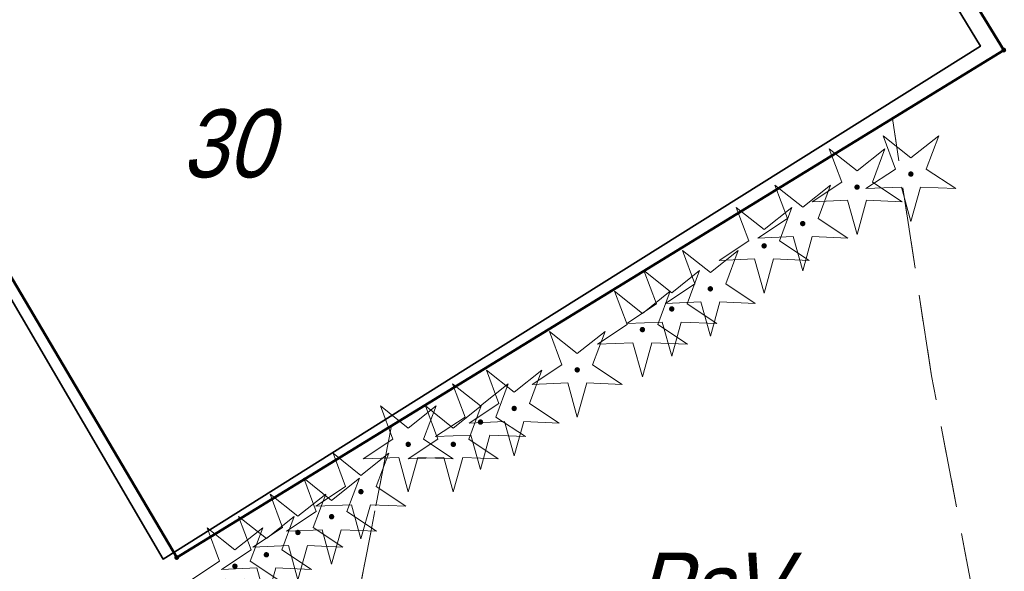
# Model space of a CAD drawing. Extents: x 7463256 to 7464485, y 5957341 to 5958260.
# Tile 167 of 256: x 7463908 to 7463927, y 5957727 to 5957737. Entities that reach past the tile are written whole.
import ezdxf

# ---------------------------------------------------------------- set-up
doc = ezdxf.new("R2010")
doc.units = 0
doc.header["$MEASUREMENT"] = 0
for name, pattern in [('1.5_0.5', [2, 1.5, -0.5]), ('218-500', [1, 0.5, -0.5]), ('l219_500', [0])]:
    doc.linetypes.add(name, pattern=pattern)
doc.layers.get('0').update_dxf_attribs({"color": 2, "linetype": 'CONTINUOUS', "lineweight": 5})
for name, color, linetype in [('203-Punkt załamania granicy działki nie stabilizowany', 7, 'CONTINUOUS'), ('210-Oznaczenie użytku', 7, 'CONTINUOUS'), ('211-Nr działki', 7, 'CONTINUOUS'), ('217-Granica konturu klasyfikcyjnego', 7, 'CONTINUOUS'), ('218-Granica użytku', 7, 'CONTINUOUS'), ('219-Linia granicy', 7, 'CONTINUOUS'), ('drzewo iglaste (punkt)', 7, 'CONTINUOUS'), ('ogrodzenie trwałe (linia)', 7, 'CONTINUOUS')]:
    doc.layers.add(name, color=color, linetype=linetype)
doc.styles.get("Standard").update_dxf_attribs({"font": 'txt', "width": 0.75})
doc.linetypes.add('902-500', pattern='A,3.75,0,[1,ksztalty.shx,S=0.5,R=0,X=0,Y=0],3.75', length=7.5)

# ---------------------------------------------------------------- blocks, each defined once
blk = doc.blocks.new('OP011')
at = {"linetype": 'Continuous', "lineweight": 13}
h = blk.add_hatch(color=0, dxfattribs=at)
edge = h.paths.add_edge_path()
edge.add_arc((0, 0), 0.05, 0, 360)
at = {"color": 0, "linetype": 'Continuous', "lineweight": 13}
for p, q in [((-0.283, 0.093), (-0.512, 0.706)), ((-0.512, 0.706), (0, 0.299)), ((0, 0.299), (0.512, 0.706)), ((0.512, 0.706), (0.283, 0.093)), ((-0.828, -0.268), (-0.283, 0.093)), ((0.283, 0.093), (0.828, -0.268)), ((-0.175, -0.24), (-0.828, -0.268)), ((0, -0.87), (-0.175, -0.24)), ((0.175, -0.24), (0, -0.87)), ((0.828, -0.268), (0.175, -0.24))]:
    blk.add_line(p, q, dxfattribs=at)
blk = doc.blocks.new('203')
at = {"linetype": 'Continuous', "lineweight": 0}
h = blk.add_hatch(color=0, dxfattribs=at)
edge = h.paths.add_edge_path()
edge.add_arc((0, 0), 0.045, 0, 360)

msp = doc.modelspace()

# ---------------------------------------------------------------- linework, layer by layer
at = {"layer": '217-Granica konturu klasyfikcyjnego', "color": 3, "linetype": '1.5_0.5', "lineweight": 18, "flags": 128}
for points in [[(7463923.7, 5957741.36), (7463926.6, 5957736.63)], [(7463926.6, 5957736.63), (7463924.55, 5957735.37)], [(7463924.55, 5957735.37), (7463915.33, 5957729.72)], [(7463925.27, 5957730.64), (7463924.55, 5957735.37)], [(7463926.48, 5957724.305), (7463925.27, 5957730.64)], [(7463915.33, 5957729.72), (7463914.36, 5957724.72)]]:
    msp.add_lwpolyline(points, dxfattribs=at)
at = {"layer": '218-Granica użytku', "color": 3, "linetype": '218-500', "lineweight": 18, "flags": 128}
for points in [[(7463926.6, 5957736.63), (7463923.7, 5957741.36)], [(7463911.38, 5957727.3), (7463903.46, 5957740.69)], [(7463924.55, 5957735.37), (7463926.6, 5957736.63)], [(7463924.55, 5957735.37), (7463915.33, 5957729.72)], [(7463925.27, 5957730.64), (7463924.55, 5957735.37)], [(7463926.48, 5957724.305), (7463925.27, 5957730.64)], [(7463915.33, 5957729.72), (7463911.38, 5957727.3)], [(7463914.36, 5957724.72), (7463915.33, 5957729.72)]]:
    msp.add_lwpolyline(points, dxfattribs=at)
at = {"layer": '219-Linia granicy', "color": 3, "linetype": 'l219_500', "lineweight": 50, "flags": 128}
for points in [[(7463926.6, 5957736.63), (7463918.62, 5957749.65)], [(7463911.38, 5957727.3), (7463903.46, 5957740.69)], [(7463926.6, 5957736.63), (7463911.38, 5957727.3)]]:
    msp.add_lwpolyline(points, dxfattribs=at)
at = {"layer": 'ogrodzenie trwałe (linia)', "color": 7, "linetype": '902-500', "lineweight": 35, "flags": 128}
msp.add_lwpolyline([(7463915.13, 5957748.12), (7463914.01, 5957747.47), (7463903.01, 5957741.15), (7463911.13, 5957727.27), (7463917.34, 5957731.17), (7463926.17, 5957736.7), (7463918.15, 5957749.88), (7463917.59, 5957749.55)], dxfattribs=at)

# ---------------------------------------------------------------- block references
at = {"layer": '203-Punkt załamania granicy działki nie stabilizowany', "color": 3, "linetype": 'Continuous', "lineweight": 18}
for p in [(7463926.6, 5957736.63), (7463911.38, 5957727.3)]:
    msp.add_blockref('203', p, dxfattribs=at)
at = {"layer": 'drzewo iglaste (punkt)', "color": 94, "linetype": 'Continuous', "lineweight": 13}
for p in [(7463924.89, 5957734.35), (7463923.9, 5957734.11), (7463922.9, 5957733.44), (7463922.19, 5957733.03), (7463921.2, 5957732.24), (7463920.49, 5957731.87), (7463919.95, 5957731.49), (7463918.75, 5957730.75), (7463917.59, 5957730.04), (7463916.97, 5957729.79), (7463915.64, 5957729.38), (7463916.47, 5957729.38), (7463914.77, 5957728.51), (7463914.23, 5957728.05), (7463913.61, 5957727.76), (7463913.03, 5957727.35), (7463912.45, 5957727.14)]:
    msp.add_blockref('OP011', p, dxfattribs=at)

# ---------------------------------------------------------------- texts
at = {"layer": '210-Oznaczenie użytku', "color": 3, "linetype": 'Continuous', "lineweight": 18, "oblique": 15, "width": 0.9}
msp.add_text('PsV', height=1.25, dxfattribs=at).set_placement((7463919.8, 5957726.14))
at = {"layer": '211-Nr działki', "color": 3, "linetype": 'Continuous', "lineweight": 18, "oblique": 15, "width": 0.9}
msp.add_text('30', height=1.25, dxfattribs=at).set_placement((7463911.47, 5957734.29))

doc.saveas('drawing.dxf')
